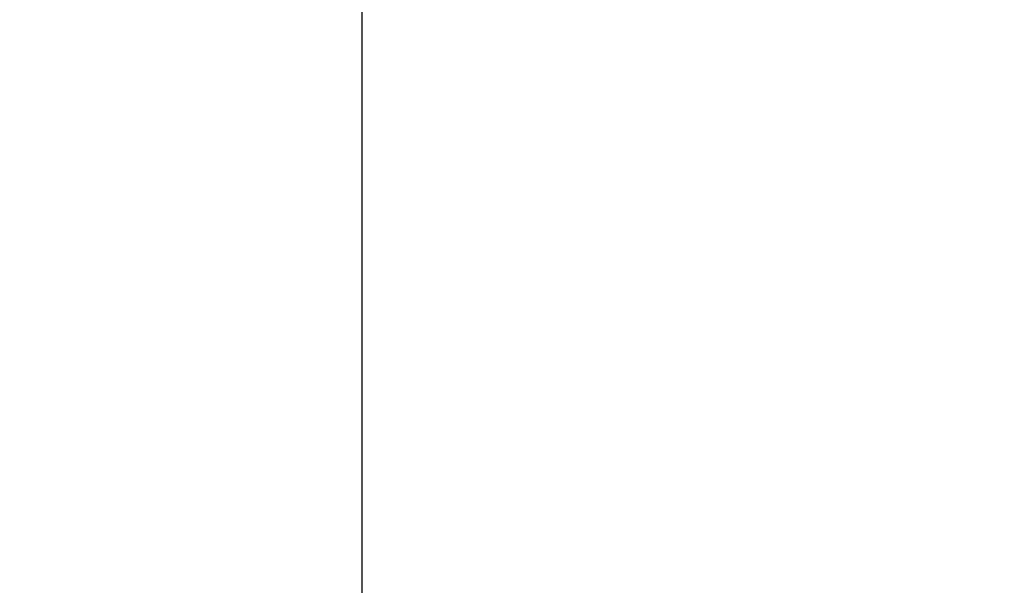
# Model space of a CAD drawing. Header units: metres. Extents: x 63115 to 703450, y -261936 to -53969.
# Tile 130 of 256: x 158157 to 158229, y -134605 to -134564. Entities that reach past the tile are written whole.
import ezdxf

# ---------------------------------------------------------------- set-up
doc = ezdxf.new("R2010")
doc.units = ezdxf.units.M
doc.linetypes.add('DASHDOT2', pattern=[12.7, 6.35, -3.175, 0, -3.175])
doc.layers.add('_01-STRAMIENEN', color=253, linetype='DASHDOT2')
doc.layers.add('_03-PROJECTION', color=1, linetype='Continuous')
doc.layers.add('_01Hulplijnen', color=6, linetype='Continuous', plot=False)

# ---------------------------------------------------------------- blocks, each defined once
blk = doc.blocks.new('*U396')
at = {"layer": '_01-STRAMIENEN'}
blk.add_lwpolyline([(-2750, 5487.358), (-2750, -4768.642)], dxfattribs=at)
at = {"layer": '_01Hulplijnen'}
blk.add_lwpolyline([(-2750, 5487.358), (-2750, -4768.642)], dxfattribs=at)
blk = doc.blocks.new('*U255')
at = {"layer": '_01Hulplijnen'}
blk.add_lwpolyline([(-2750, -766.03), (-2750, -4752.839)], dxfattribs=at)

msp = doc.modelspace()

# ---------------------------------------------------------------- linework, layer by layer
at = {"layer": '_03-PROJECTION'}
for start_param, end_param in [(5.35272, 10.194284), (0.531155, 2.601165)]:
    msp.add_ellipse((160931.8, -130410.606), major_axis=(-6500, 0), ratio=0.638462, start_param=start_param, end_param=end_param, dxfattribs=at)

# ---------------------------------------------------------------- block references
for name in ['*U396', '*U255']:
    msp.add_blockref(name, (160931.8, -130410.606), dxfattribs=at)

doc.saveas('drawing.dxf')
